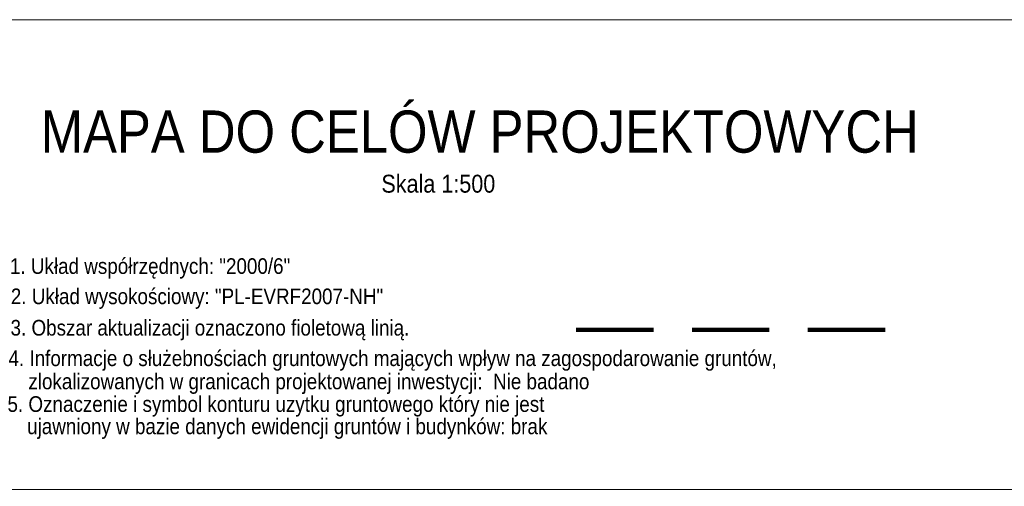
# Model space of a CAD drawing. Extents: x 6439600 to 6443631, y 5654340 to 5654937.
# Tile 38 of 54: x 6440835 to 6440911, y 5654901 to 5654937. Entities that reach past the tile are written whole.
import ezdxf
from ezdxf.enums import TextEntityAlignment as Align

# ---------------------------------------------------------------- set-up
doc = ezdxf.new("R2010")
doc.units = 0
doc.header["$MEASUREMENT"] = 0
doc.linetypes.add('2', pattern=[0.9, 0.6, -0.3])
doc.linetypes.add('PRZER2-1', pattern=[3, 2, -1])
doc.layers.get('0').update_dxf_attribs({"color": 2, "linetype": 'CONTINUOUS', "lineweight": 5})
doc.layers.add('1ramki', color=7, linetype='PRZER2-1', lineweight=18)
doc.layers.add('Warstwa 63', color=7, linetype='CONTINUOUS', lineweight=0)
doc.layers.add('Zakres', color=7, linetype='CONTINUOUS')
doc.styles.add('MapaZas', font='geodezja.shx', dxfattribs={"width": 0.9})

msp = doc.modelspace()

# ---------------------------------------------------------------- linework, layer by layer
at = {"color": 18, "linetype": 'Continuous', "true_color": 0x000000}
msp.add_lwpolyline([(6440774.191, 5654936.883), (6440976.424, 5654936.883), (6440976.424, 5654900.411), (6440774.191, 5654900.411)], close=True, dxfattribs=at)
at = {"layer": '1ramki', "color": 0, "linetype": 'Continuous', "lineweight": 13}
msp.add_lwpolyline([(6441061.201, 5654733.678), (6440774.191, 5654733.678), (6440774.191, 5654936.883), (6441061.201, 5654936.883)], close=True, dxfattribs=at)
at = {"layer": 'Zakres', "color": 221, "linetype": '2', "lineweight": 140, "ltscale": 10}
msp.add_line((6440877.867, 5654912.81, -779.926), (6440903.572, 5654912.81, -779.926), dxfattribs=at)

# ---------------------------------------------------------------- texts
at = {"layer": 'Warstwa 63', "color": 0, "linetype": 'Continuous', "lineweight": 30, "style": 'MapaZas', "width": 0.9}
for s, height, p in [('MAPA DO CELÓW PROJEKTOWYCH', 3.27891, (6440836.283, 5654928.195, -507.847)), ('Skala 1:500', 1.39152, (6440862.74, 5654924.149, -507.847))]:
    msp.add_text(s, height=height, dxfattribs=at).set_placement(p, align=Align.MIDDLE_LEFT)
at = {"layer": 'Warstwa 63', "color": 0, "linetype": 'Continuous', "lineweight": 13, "style": 'MapaZas', "width": 0.9}
for s, p in [('1. Układ współrzędnych: "2000/6"', (6440833.893, 5654917.753, -507.847)), ('2. Układ wysokościowy: "PL-EVRF2007-NH"', (6440833.961, 5654915.403, -507.847)), ('3. Obszar aktualizacji oznaczono fioletową linią.', (6440833.938, 5654912.965, -507.847)), ('4. Informacje o służebnościach gruntowych mających wpływ na zagospodarowanie gruntów,', (6440833.779, 5654910.596, -507.847)), (' zlokalizowanych w granicach projektowanej inwestycji:  Nie badano', (6440834.916, 5654908.796, -507.847)), ('5. Oznaczenie i symbol konturu uzytku gruntowego który nie jest ', (6440833.701, 5654907.039, -507.847)), (' ujawniony w bazie danych ewidencji gruntów i budynków: brak', (6440834.82, 5654905.309, -507.847))]:
    msp.add_text(s, height=1.21517, dxfattribs=at).set_placement(p, align=Align.MIDDLE_LEFT)

doc.saveas('drawing.dxf')
